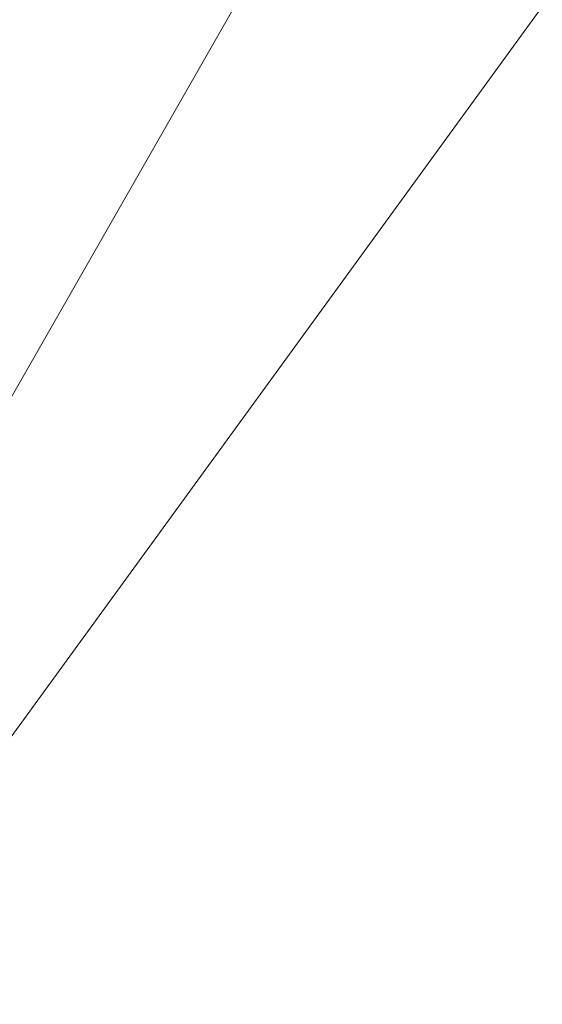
# Model space of a CAD drawing. Header units: inches. Extents: x 361 to 802, y -362 to 528.
# Tile 25 of 256: x 490 to 504, y -197 to -169. Entities that reach past the tile are written whole.
import ezdxf

# ---------------------------------------------------------------- set-up
doc = ezdxf.new("R2010")
doc.units = ezdxf.units.IN
doc.header["$MEASUREMENT"] = 0
doc.layers.add('S-STRS', color=31, linetype='Continuous', lineweight=9)

# ---------------------------------------------------------------- blocks, each defined once
blk = doc.blocks.new('ST-VDC-01_ARCH_REF_v001_rvt_rvt-1-3D - Electrical Coordination')
at = {"layer": 'S-STRS', "color": 251}
mesh = blk.add_polyface(dxfattribs=at)
corners = [(507.604, -147.501, 164.645), (519.604, -147.501, 164.645), (519.604, -135.538, 164.645), (563.604, -135.538, 164.645), (563.604, -224.501, 164.645), (463.604, -224.501, 164.645), (463.604, -124.501, 164.645), (463.604, -123.211, 164.645), (507.604, -123.211, 164.645), (507.604, -124.501, 164.645)]
mesh.append_faces([[corners[k] for k in face] for face in [(0, 5, 6, 9)]], dxfattribs={"vtx0": -1, "vtx2": -1, "color": 251})
mesh.append_faces([[corners[k] for k in face] for face in [(0, 1, 4, 5)]], dxfattribs={"vtx1": -1, "vtx3": -1, "color": 251})
mesh.append_faces([[corners[k] for k in face] for face in [(6, 7, 8, 9), (1, 2, 3, 4)]], dxfattribs={"vtx3": -1, "color": 251})
mesh = blk.add_polyface(dxfattribs=at)
corners = [(519.604, -135.501, 164.895), (519.604, -147.501, 164.895), (507.604, -147.501, 164.895), (507.604, -124.501, 164.895), (507.604, -123.248, 164.895), (463.604, -123.248, 164.895), (463.604, -124.501, 164.895), (463.604, -224.501, 164.895), (563.604, -224.501, 164.895), (563.604, -135.501, 164.895)]
mesh.append_faces([[corners[k] for k in face] for face in [(7, 1, 2)]], dxfattribs={"vtx0": -1, "vtx2": -1, "color": 251})
mesh.append_faces([[corners[k] for k in face] for face in [(1, 7, 8, 9)]], dxfattribs={"vtx0": -1, "vtx3": -1, "color": 251})
mesh.append_faces([[corners[k] for k in face] for face in [(6, 7, 2, 3)]], dxfattribs={"vtx1": -1, "vtx3": -1, "color": 251})
mesh.append_faces([[corners[k] for k in face] for face in [(9, 0, 1), (4, 5, 6, 3)]], dxfattribs={"vtx2": -1, "color": 251})

msp = doc.modelspace()

# ---------------------------------------------------------------- block references
at = {"color": 251, "lineweight": 9}
msp.add_blockref('ST-VDC-01_ARCH_REF_v001_rvt_rvt-1-3D - Electrical Coordination', (0, 0), dxfattribs=at)

doc.saveas('drawing.dxf')
